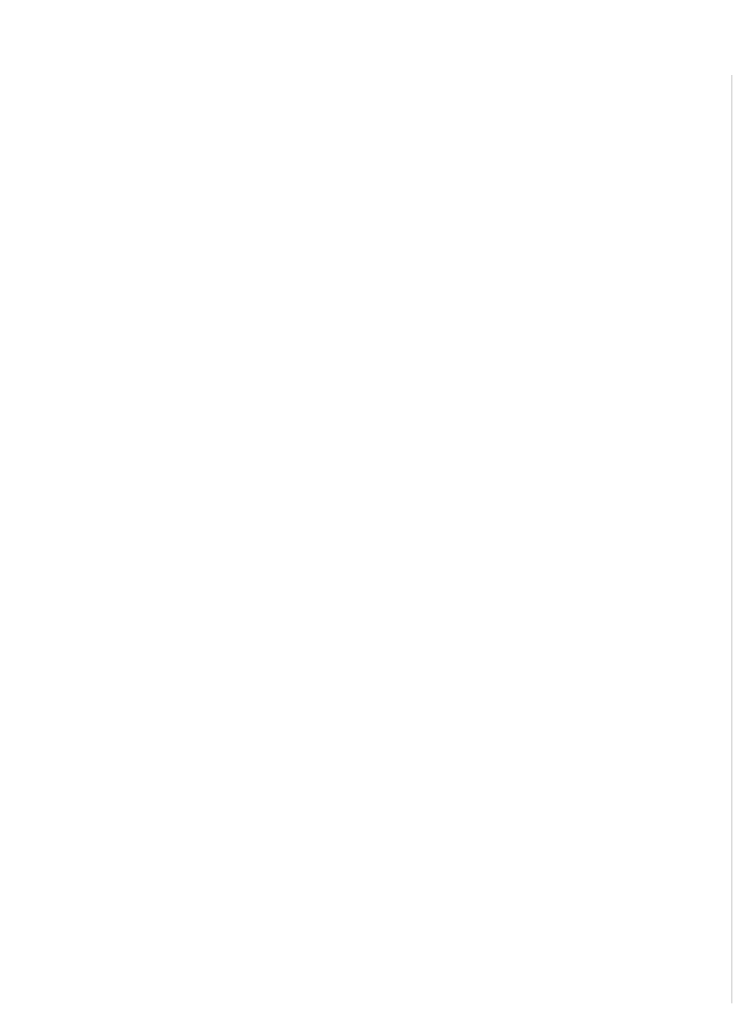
# Model space of a CAD drawing. Header units: millimetres. Extents: x -16329 to 169533, y -50079 to -15666.
# Tile 13 of 13: x 161663 to 169533, y -33679 to -22809. Entities that reach past the tile are written whole.
import ezdxf

# ---------------------------------------------------------------- set-up
doc = ezdxf.new("R2010")
doc.units = ezdxf.units.MM
doc.header["$LTSCALE"] = 10
for name, color, linetype in [('Nowe_A-Wentylacja-Mechaniczna-0-5', 7, 'Continuous'), ('Nowe_A-Ściany-Działowe', 7, 'Continuous'), ('Nowe_A-Ściany-Konstrukcyjne', 7, 'Continuous'), ('Nowe_A-Ściany-Wewnętrzne', 7, 'Continuous'), ('Nowe_A-Ściany-Zewnętrzne', 7, 'Continuous')]:
    doc.layers.add(name, color=color, linetype=linetype)
pattern_1 = [(0, (-167137.645, 36065.26), (0, 86.60254), [0, -50]), (0, (-167112.645, 36108.56), (0, 86.60254), [0, -50])]
pattern_2 = [(0, (-167137.645, 36065.257), (0, 37.5), [0, -37.5])]

msp = doc.modelspace()

# ---------------------------------------------------------------- hatches: boundary and pattern name
at = {"layer": 'Nowe_A-Wentylacja-Mechaniczna-0-5', "linetype": 'Continuous', "lineweight": 0, "true_color": 0x000000}
h = msp.add_hatch(dxfattribs=at)
h.set_pattern_fill('Gips', color=18, style=0, pattern_type=2)
h.set_pattern_definition(pattern_2)
h.paths.add_polyline_path([(167743.21, -29764.27), (167768.21, -29764.27), (167768.21, -29739.27)])
h = msp.add_hatch(dxfattribs=at)
h.set_pattern_fill('Gips', color=18, style=0, pattern_type=2)
h.set_pattern_definition(pattern_2)
h.paths.add_polyline_path([(167743.21, -29764.27), (167768.21, -29739.27), (167743.21, -29739.27)])
h = msp.add_hatch(dxfattribs=at)
h.set_pattern_fill('Gips', color=18, style=0, pattern_type=2)
h.set_pattern_definition(pattern_2)
h.paths.add_polyline_path([(167743.21, -29764.27), (167743.21, -30124.27), (167768.21, -30124.27), (167768.21, -29764.27)])
at = {"layer": 'Nowe_A-Ściany-Działowe', "linetype": 'Continuous', "lineweight": 0, "true_color": 0x000000}
h = msp.add_hatch(dxfattribs=at)
h.set_pattern_fill('Tynk', color=18, style=0, pattern_type=2)
h.set_pattern_definition(pattern_1)
h.paths.add_polyline_path([(164993.1, -23879.15), (165003.1, -23879.15), (165003.1, -23869.15), (164993.1, -23869.15)])
h = msp.add_hatch(dxfattribs=at)
h.set_pattern_fill('Tynk', color=18, style=0, pattern_type=2)
h.set_pattern_definition(pattern_1)
h.paths.add_polyline_path([(165003.1, -26794.15), (165003.1, -23879.15), (164993.1, -23879.15), (164993.1, -26794.15)])
h = msp.add_hatch(dxfattribs=at)
h.set_pattern_fill('Tynk', color=18, style=0, pattern_type=2)
h.set_pattern_definition(pattern_1)
h.paths.add_polyline_path([(165253.1, -23879.15), (165263.1, -23879.15), (165263.1, -23869.15), (165253.1, -23869.15)])
h = msp.add_hatch(dxfattribs=at)
h.set_pattern_fill('Tynk', color=18, style=0, pattern_type=2)
h.set_pattern_definition(pattern_1)
h.paths.add_polyline_path([(164993.1, -26794.15), (162433.36, -26794.15), (162433.36, -26804.15), (164993.1, -26804.15)])
h = msp.add_hatch(dxfattribs=at)
h.set_pattern_fill('Tynk', color=18, style=0, pattern_type=2)
h.set_pattern_definition(pattern_1)
h.paths.add_polyline_path([(164993.1, -26794.15), (165003.1, -26804.15), (165003.1, -26794.15)])
h = msp.add_hatch(dxfattribs=at)
h.set_pattern_fill('Tynk', color=18, style=0, pattern_type=2)
h.set_pattern_definition(pattern_1)
h.paths.add_polyline_path([(164993.1, -26804.15), (165003.1, -26804.15), (164993.1, -26794.15)])
h = msp.add_hatch(dxfattribs=at)
h.set_pattern_fill('Tynk', color=18, style=0, pattern_type=2)
h.set_pattern_definition(pattern_1)
h.paths.add_polyline_path([(169063.36, -26929.15), (169063.36, -26939.15), (169073.36, -26939.15), (169073.36, -26929.15)])
h = msp.add_hatch(dxfattribs=at)
h.set_pattern_fill('Tynk', color=18, style=0, pattern_type=2)
h.set_pattern_definition(pattern_1)
h.paths.add_polyline_path([(165253.1, -27054.15), (162433.36, -27054.15), (162433.36, -27064.15), (165253.1, -27064.15)])
h = msp.add_hatch(dxfattribs=at)
h.set_pattern_fill('Tynk', color=18, style=0, pattern_type=2)
h.set_pattern_definition(pattern_1)
h.paths.add_polyline_path([(165253.1, -27054.15), (165263.1, -27064.15), (165263.1, -27054.15)])
h = msp.add_hatch(dxfattribs=at)
h.set_pattern_fill('Tynk', color=18, style=0, pattern_type=2)
h.set_pattern_definition(pattern_1)
h.paths.add_polyline_path([(165253.1, -27054.15), (165253.1, -27064.15), (165263.1, -27064.15)])
h = msp.add_hatch(dxfattribs=at)
h.set_pattern_fill('Tynk', color=18, style=0, pattern_type=2)
h.set_pattern_definition(pattern_1)
h.paths.add_polyline_path([(165263.1, -27054.15), (165263.1, -27064.15), (165558.2, -27064.15), (165558.2, -27054.15)])
h = msp.add_hatch(dxfattribs=at)
h.set_pattern_fill('Tynk', color=18, style=0, pattern_type=2)
h.set_pattern_definition(pattern_1)
h.paths.add_polyline_path([(166578.2, -27054.15), (166578.2, -27064.15), (166658.2, -27064.15), (166658.2, -27054.15)])
h = msp.add_hatch(dxfattribs=at)
h.set_pattern_fill('Tynk', color=18, style=0, pattern_type=2)
h.set_pattern_definition(pattern_1)
h.paths.add_polyline_path([(166658.2, -27064.15), (166668.2, -27064.15), (166668.2, -27054.15), (166658.2, -27054.15)])
h = msp.add_hatch(dxfattribs=at)
h.set_pattern_fill('Tynk', color=18, style=0, pattern_type=2)
h.set_pattern_definition(pattern_1)
h.paths.add_polyline_path([(166783.2, -27064.15), (166793.2, -27064.15), (166793.2, -27054.15), (166783.2, -27054.15)])
h = msp.add_hatch(dxfattribs=at)
h.set_pattern_fill('Tynk', color=18, style=0, pattern_type=2)
h.set_pattern_definition(pattern_1)
h.paths.add_polyline_path([(166793.2, -27064.15), (169063.36, -27064.15), (169063.36, -27054.15), (166793.2, -27054.15)])
h = msp.add_hatch(dxfattribs=at)
h.set_pattern_fill('Tynk', color=18, style=0, pattern_type=2)
h.set_pattern_definition(pattern_1)
h.paths.add_polyline_path([(164233.36, -28783.65), (162433.36, -28783.65), (162433.36, -28793.65), (164233.36, -28793.65)])
h = msp.add_hatch(dxfattribs=at)
h.set_pattern_fill('Tynk', color=18, style=0, pattern_type=2)
h.set_pattern_definition(pattern_1)
h.paths.add_polyline_path([(162433.36, -28918.65), (164233.36, -28918.65), (164233.36, -28908.65), (162433.36, -28908.65)])
h = msp.add_hatch(dxfattribs=at)
h.set_pattern_fill('Tynk', color=18, style=0, pattern_type=2)
h.set_pattern_definition(pattern_1)
h.paths.add_polyline_path([(166793.2, -30124.27), (166783.2, -30134.27), (166793.2, -30134.27)])
h = msp.add_hatch(dxfattribs=at)
h.set_pattern_fill('Tynk', color=18, style=0, pattern_type=2)
h.set_pattern_definition(pattern_1)
h.paths.add_polyline_path([(166793.2, -30134.27), (169063.36, -30134.27), (169063.36, -30124.27), (166793.2, -30124.27)])
h = msp.add_hatch(dxfattribs=at)
h.set_pattern_fill('Tynk', color=18, style=0, pattern_type=2)
h.set_pattern_definition(pattern_1)
h.paths.add_polyline_path([(166668.2, -30249.27), (166658.2, -30249.27), (166658.2, -30259.27)])
h = msp.add_hatch(dxfattribs=at)
h.set_pattern_fill('Tynk', color=18, style=0, pattern_type=2)
h.set_pattern_definition(pattern_1)
h.paths.add_polyline_path([(166658.2, -30259.27), (169063.36, -30259.27), (169063.36, -30249.27), (166668.2, -30249.27)])
h = msp.add_hatch(dxfattribs=at)
h.set_pattern_fill('Tynk', color=18, style=0, pattern_type=2)
h.set_pattern_definition(pattern_1)
h.paths.add_polyline_path([(169063.36, -30249.27), (169063.36, -30259.27), (169073.36, -30259.27), (169073.36, -30249.27)])
at = {"layer": 'Nowe_A-Ściany-Konstrukcyjne', "linetype": 'Continuous', "lineweight": 0, "true_color": 0x000000}
h = msp.add_hatch(dxfattribs=at)
h.set_pattern_fill('Tynk', color=18, style=0, pattern_type=2)
h.set_pattern_definition(pattern_1)
h.paths.add_polyline_path([(162038.36, -30949.15), (162163.36, -30949.15), (162163.36, -30939.15), (162038.36, -30939.15)])
h = msp.add_hatch(dxfattribs=at)
h.set_pattern_fill('Tynk', color=18, style=0, pattern_type=2)
h.set_pattern_definition(pattern_1)
h.paths.add_polyline_path([(162163.36, -31199.15), (162038.36, -31199.15), (162038.36, -31209.15), (162163.36, -31209.15)])
at = {"layer": 'Nowe_A-Ściany-Wewnętrzne', "linetype": 'Continuous', "lineweight": 0, "true_color": 0x000000}
h = msp.add_hatch(dxfattribs=at)
h.set_pattern_fill('Tynk', color=18, style=0, pattern_type=2)
h.set_pattern_definition(pattern_1)
h.paths.add_polyline_path([(161663.36, -22809.15), (161663.36, -22819.15), (162623.36, -22819.15), (162623.36, -22809.15)])
h = msp.add_hatch(dxfattribs=at)
h.set_pattern_fill('Tynk', color=18, style=0, pattern_type=2)
h.set_pattern_definition(pattern_1)
h.paths.add_polyline_path([(162623.36, -22819.15), (162633.36, -22819.15), (162633.36, -22809.15)])
h = msp.add_hatch(dxfattribs=at)
h.set_pattern_fill('Tynk', color=18, style=0, pattern_type=2)
h.set_pattern_definition(pattern_1)
h.paths.add_polyline_path([(162623.36, -22809.15), (162623.36, -22819.15), (162633.36, -22809.15)])
h = msp.add_hatch(dxfattribs=at)
h.set_pattern_fill('Tynk', color=18, style=0, pattern_type=2)
h.set_pattern_definition(pattern_1)
h.paths.add_polyline_path([(161663.36, -23269.15), (161663.36, -23279.15), (162163.36, -23279.15), (162163.36, -23269.15)])
h = msp.add_hatch(dxfattribs=at)
h.set_pattern_fill('Tynk', color=18, style=0, pattern_type=2)
h.set_pattern_definition(pattern_1)
h.paths.add_polyline_path([(162163.36, -23279.15), (162173.36, -23279.15), (162173.36, -23269.15)])
h = msp.add_hatch(dxfattribs=at)
h.set_pattern_fill('Tynk', color=18, style=0, pattern_type=2)
h.set_pattern_definition(pattern_1)
h.paths.add_polyline_path([(162163.36, -23279.15), (162173.36, -23269.15), (162163.36, -23269.15)])
h = msp.add_hatch(dxfattribs=at)
h.set_pattern_fill('Tynk', color=18, style=0, pattern_type=2)
h.set_pattern_definition(pattern_1)
h.paths.add_polyline_path([(162633.36, -23409.15), (162623.36, -23409.15), (162623.36, -23419.15)])
h = msp.add_hatch(dxfattribs=at)
h.set_pattern_fill('Tynk', color=18, style=0, pattern_type=2)
h.set_pattern_definition(pattern_1)
h.paths.add_polyline_path([(162633.36, -23409.15), (162623.36, -23419.15), (162633.36, -23419.15)])
h = msp.add_hatch(dxfattribs=at)
h.set_pattern_fill('Tynk', color=18, style=0, pattern_type=2)
h.set_pattern_definition(pattern_1)
h.paths.add_polyline_path([(162633.36, -23419.15), (163658.61, -23419.15), (163658.61, -23409.15), (162633.36, -23409.15)])
h = msp.add_hatch(dxfattribs=at)
h.set_pattern_fill('Tynk', color=18, style=0, pattern_type=2)
h.set_pattern_definition(pattern_1)
h.paths.add_polyline_path([(164848.61, -23409.15), (164848.61, -23619.15), (164858.61, -23619.15), (164858.61, -23419.15), (164858.61, -23409.15)])
h = msp.add_hatch(dxfattribs=at)
h.set_pattern_fill('Tynk', color=18, style=0, pattern_type=2)
h.set_pattern_definition(pattern_1)
h.paths.add_polyline_path([(164858.61, -23409.15), (164858.61, -23419.15), (166799.08, -23419.15), (166799.08, -23409.15)])
h = msp.add_hatch(dxfattribs=at)
h.set_pattern_fill('Tynk', color=18, style=0, pattern_type=2)
h.set_pattern_definition(pattern_1)
h.paths.add_polyline_path([(168299.08, -23419.15), (169523.36, -23419.15), (169523.36, -23409.15), (168299.08, -23409.15)])
h = msp.add_hatch(dxfattribs=at)
h.set_pattern_fill('Tynk', color=18, style=0, pattern_type=2)
h.set_pattern_definition(pattern_1)
h.paths.add_polyline_path([(164858.61, -23879.15), (164858.61, -23869.15), (164858.61, -23679.15), (164848.61, -23679.15), (164848.61, -23879.15)])
h = msp.add_hatch(dxfattribs=at)
h.set_pattern_fill('Tynk', color=18, style=0, pattern_type=2)
h.set_pattern_definition(pattern_1)
h.paths.add_polyline_path([(162173.36, -23869.15), (162163.36, -23879.15), (162173.36, -23879.15)])
h = msp.add_hatch(dxfattribs=at)
h.set_pattern_fill('Tynk', color=18, style=0, pattern_type=2)
h.set_pattern_definition(pattern_1)
h.paths.add_polyline_path([(162173.36, -23869.15), (162163.36, -23869.15), (162163.36, -23879.15)])
h = msp.add_hatch(dxfattribs=at)
h.set_pattern_fill('Tynk', color=18, style=0, pattern_type=2)
h.set_pattern_definition(pattern_1)
h.paths.add_polyline_path([(162173.36, -23879.15), (162163.36, -23879.15), (162163.36, -24756.84), (162173.36, -24756.84)])
h = msp.add_hatch(dxfattribs=at)
h.set_pattern_fill('Tynk', color=18, style=0, pattern_type=2)
h.set_pattern_definition(pattern_1)
h.paths.add_polyline_path([(162423.36, -23879.15), (162433.36, -23879.15), (162433.36, -23869.15), (162423.36, -23869.15)])
h = msp.add_hatch(dxfattribs=at)
h.set_pattern_fill('Tynk', color=18, style=0, pattern_type=2)
h.set_pattern_definition(pattern_1)
h.paths.add_polyline_path([(162423.36, -23879.15), (162423.36, -24756.84), (162433.36, -24756.84), (162433.36, -23879.15)])
h = msp.add_hatch(dxfattribs=at)
h.set_pattern_fill('Tynk', color=18, style=0, pattern_type=2)
h.set_pattern_definition(pattern_1)
h.paths.add_polyline_path([(162433.36, -23869.15), (162433.36, -23879.15), (163658.61, -23879.15), (163658.61, -23869.15)])
h = msp.add_hatch(dxfattribs=at)
h.set_pattern_fill('Tynk', color=18, style=0, pattern_type=2)
h.set_pattern_definition(pattern_1)
h.paths.add_polyline_path([(164858.61, -23879.15), (164963.1, -23879.15), (164963.1, -23869.15), (164858.61, -23869.15)])
h = msp.add_hatch(dxfattribs=at)
h.set_pattern_fill('Tynk', color=18, style=0, pattern_type=2)
h.set_pattern_definition(pattern_1)
h.paths.add_polyline_path([(166799.08, -23869.15), (165263.1, -23869.15), (165263.1, -23879.15), (166799.08, -23879.15)])
h = msp.add_hatch(dxfattribs=at)
h.set_pattern_fill('Tynk', color=18, style=0, pattern_type=2)
h.set_pattern_definition(pattern_1)
h.paths.add_polyline_path([(169063.36, -23869.15), (168299.08, -23869.15), (168299.08, -23879.15), (169063.36, -23879.15)])
h = msp.add_hatch(dxfattribs=at)
h.set_pattern_fill('Tynk', color=18, style=0, pattern_type=2)
h.set_pattern_definition(pattern_1)
h.paths.add_polyline_path([(162163.36, -24756.84), (162163.36, -24766.84), (162433.36, -24766.84), (162433.36, -24756.84), (162173.36, -24756.84)])
h = msp.add_hatch(dxfattribs=at)
h.set_pattern_fill('Tynk', color=18, style=0, pattern_type=2)
h.set_pattern_definition(pattern_1)
h.paths.add_polyline_path([(162163.36, -25946.84), (162163.36, -25956.84), (162173.36, -25956.84), (162433.36, -25956.84), (162433.36, -25946.84)])
h = msp.add_hatch(dxfattribs=at)
h.set_pattern_fill('Tynk', color=18, style=0, pattern_type=2)
h.set_pattern_definition(pattern_1)
h.paths.add_polyline_path([(162163.36, -26794.15), (162173.36, -26794.15), (162173.36, -25956.84), (162163.36, -25956.84)])
h = msp.add_hatch(dxfattribs=at)
h.set_pattern_fill('Tynk', color=18, style=0, pattern_type=2)
h.set_pattern_definition(pattern_1)
h.paths.add_polyline_path([(162423.36, -25956.84), (162423.36, -26794.15), (162433.36, -26794.15), (162433.36, -25956.84)])
h = msp.add_hatch(dxfattribs=at)
h.set_pattern_fill('Tynk', color=18, style=0, pattern_type=2)
h.set_pattern_definition(pattern_1)
h.paths.add_polyline_path([(161973.36, -26794.15), (161973.36, -26804.15), (162163.36, -26804.15), (162163.36, -26794.15)])
h = msp.add_hatch(dxfattribs=at)
h.set_pattern_fill('Tynk', color=18, style=0, pattern_type=2)
h.set_pattern_definition(pattern_1)
h.paths.add_polyline_path([(162173.36, -26804.15), (162173.36, -26794.15), (162163.36, -26794.15), (162163.36, -26804.15)])
h = msp.add_hatch(dxfattribs=at)
h.set_pattern_fill('Tynk', color=18, style=0, pattern_type=2)
h.set_pattern_definition(pattern_1)
h.paths.add_polyline_path([(162433.36, -26804.15), (162433.36, -26794.15), (162423.36, -26794.15), (162423.36, -26804.15)])
h = msp.add_hatch(dxfattribs=at)
h.set_pattern_fill('Gips', color=18, style=0, pattern_type=2)
h.set_pattern_definition(pattern_2)
h.paths.add_polyline_path([(164950.6, -26751.65), (162433.36, -26751.65), (162433.36, -26764.15), (164950.6, -26764.15)])
h = msp.add_hatch(dxfattribs=at)
h.set_pattern_fill('Gips', color=18, style=0, pattern_type=2)
h.set_pattern_definition(pattern_2)
h.paths.add_polyline_path([(164963.1, -26751.65), (164950.6, -26751.65), (164963.1, -26764.15)])
h = msp.add_hatch(dxfattribs=at)
h.set_pattern_fill('Gips', color=18, style=0, pattern_type=2)
h.set_pattern_definition(pattern_2)
h.paths.add_polyline_path([(164950.6, -26751.65), (164950.6, -26764.15), (164963.1, -26764.15)])
h = msp.add_hatch(dxfattribs=at)
h.set_pattern_fill('Tynk', color=18, style=0, pattern_type=2)
h.set_pattern_definition(pattern_1)
h.paths.add_polyline_path([(162163.36, -27054.15), (161973.36, -27054.15), (161973.36, -27064.15), (162163.36, -27064.15)])
h = msp.add_hatch(dxfattribs=at)
h.set_pattern_fill('Tynk', color=18, style=0, pattern_type=2)
h.set_pattern_definition(pattern_1)
h.paths.add_polyline_path([(162173.36, -27064.15), (162173.36, -27054.15), (162163.36, -27054.15), (162163.36, -27064.15)])
h = msp.add_hatch(dxfattribs=at)
h.set_pattern_fill('Tynk', color=18, style=0, pattern_type=2)
h.set_pattern_definition(pattern_1)
h.paths.add_polyline_path([(162163.36, -27154.15), (162173.36, -27154.15), (162173.36, -27064.15), (162163.36, -27064.15)])
h = msp.add_hatch(dxfattribs=at)
h.set_pattern_fill('Tynk', color=18, style=0, pattern_type=2)
h.set_pattern_definition(pattern_1)
h.paths.add_polyline_path([(162433.36, -27064.15), (162433.36, -27054.15), (162423.36, -27054.15), (162423.36, -27064.15)])
h = msp.add_hatch(dxfattribs=at)
h.set_pattern_fill('Tynk', color=18, style=0, pattern_type=2)
h.set_pattern_definition(pattern_1)
h.paths.add_polyline_path([(162423.36, -27064.15), (162423.36, -27154.15), (162433.36, -27154.15), (162433.36, -27064.15)])
h = msp.add_hatch(dxfattribs=at)
h.set_pattern_fill('Tynk', color=18, style=0, pattern_type=2)
h.set_pattern_definition(pattern_1)
h.paths.add_polyline_path([(162163.36, -30939.15), (162173.36, -30939.15), (162173.36, -28154.15), (162163.36, -28154.15)])
h = msp.add_hatch(dxfattribs=at)
h.set_pattern_fill('Tynk', color=18, style=0, pattern_type=2)
h.set_pattern_definition(pattern_1)
h.paths.add_polyline_path([(162423.36, -28783.65), (162433.36, -28783.65), (162433.36, -28154.15), (162423.36, -28154.15)])
h = msp.add_hatch(dxfattribs=at)
h.set_pattern_fill('Tynk', color=18, style=0, pattern_type=2)
h.set_pattern_definition(pattern_1)
h.paths.add_polyline_path([(162433.36, -28793.65), (162433.36, -28783.65), (162423.36, -28783.65), (162423.36, -28793.65)])
h = msp.add_hatch(dxfattribs=at)
h.set_pattern_fill('Tynk', color=18, style=0, pattern_type=2)
h.set_pattern_definition(pattern_1)
h.paths.add_polyline_path([(162423.36, -28908.65), (162423.36, -33209.15), (162433.36, -33209.15), (162433.36, -28908.65)])
h = msp.add_hatch(dxfattribs=at)
h.set_pattern_fill('Tynk', color=18, style=0, pattern_type=2)
h.set_pattern_definition(pattern_1)
h.paths.add_polyline_path([(162173.36, -30949.15), (162173.36, -30939.15), (162163.36, -30939.15), (162163.36, -30949.15)])
h = msp.add_hatch(dxfattribs=at)
h.set_pattern_fill('Tynk', color=18, style=0, pattern_type=2)
h.set_pattern_definition(pattern_1)
h.paths.add_polyline_path([(162173.36, -31209.15), (162173.36, -31199.15), (162163.36, -31199.15), (162163.36, -31209.15)])
h = msp.add_hatch(dxfattribs=at)
h.set_pattern_fill('Tynk', color=18, style=0, pattern_type=2)
h.set_pattern_definition(pattern_1)
h.paths.add_polyline_path([(162163.36, -31209.15), (162163.36, -33209.15), (162173.36, -33209.15), (162173.36, -31209.15)])
h = msp.add_hatch(dxfattribs=at)
h.set_pattern_fill('Tynk', color=18, style=0, pattern_type=2)
h.set_pattern_definition(pattern_1)
h.paths.add_polyline_path([(162173.36, -33209.15), (162163.36, -33209.15), (162163.36, -33394.15), (162173.36, -33394.15), (162173.36, -33219.15)])
h = msp.add_hatch(dxfattribs=at)
h.set_pattern_fill('Tynk', color=18, style=0, pattern_type=2)
h.set_pattern_definition(pattern_1)
h.paths.add_polyline_path([(162433.36, -33209.15), (162423.36, -33209.15), (162423.36, -33219.15), (162433.36, -33219.15)])
h = msp.add_hatch(dxfattribs=at)
h.set_pattern_fill('Tynk', color=18, style=0, pattern_type=2)
h.set_pattern_definition(pattern_1)
h.paths.add_polyline_path([(165373.36, -33209.15), (165363.36, -33209.15), (165363.36, -33219.15), (165363.36, -33354.15), (165373.36, -33354.15)])
h = msp.add_hatch(dxfattribs=at)
h.set_pattern_fill('Tynk', color=18, style=0, pattern_type=2)
h.set_pattern_definition(pattern_1)
h.paths.add_polyline_path([(162163.36, -33679.15), (162173.36, -33679.15), (162173.36, -33669.15), (162173.36, -33469.15), (162163.36, -33469.15)])
h = msp.add_hatch(dxfattribs=at)
h.set_pattern_fill('Tynk', color=18, style=0, pattern_type=2)
h.set_pattern_definition(pattern_1)
h.paths.add_polyline_path([(165363.36, -33679.15), (165373.36, -33679.15), (165373.36, -33469.15), (165363.36, -33469.15), (165363.36, -33669.15)])
h = msp.add_hatch(dxfattribs=at)
h.set_pattern_fill('Tynk', color=18, style=0, pattern_type=2)
h.set_pattern_definition(pattern_1)
h.paths.add_polyline_path([(162173.36, -33669.15), (162173.36, -33679.15), (162853.71, -33679.15), (162853.71, -33669.15)])
h = msp.add_hatch(dxfattribs=at)
h.set_pattern_fill('Tynk', color=18, style=0, pattern_type=2)
h.set_pattern_definition(pattern_1)
h.paths.add_polyline_path([(162853.71, -33669.15), (162853.71, -33679.15), (165363.36, -33679.15), (165363.36, -33669.15)])
h = msp.add_hatch(dxfattribs=at)
h.set_pattern_fill('Tynk', color=18, style=0, pattern_type=2)
h.set_pattern_definition(pattern_1)
h.paths.add_polyline_path([(169523.36, -33669.15), (167163.36, -33669.15), (167163.36, -33679.15), (169523.36, -33679.15)])
at = {"layer": 'Nowe_A-Ściany-Zewnętrzne', "linetype": 'Continuous', "lineweight": 0, "true_color": 0x000000}
h = msp.add_hatch(dxfattribs=at)
h.set_pattern_fill('Tynk', color=18, style=0, pattern_type=2)
h.set_pattern_definition(pattern_1)
h.paths.add_polyline_path([(162623.36, -22819.15), (162623.36, -23409.15), (162633.36, -23409.15), (162633.36, -22819.15)])
h = msp.add_hatch(dxfattribs=at)
h.set_pattern_fill('Tynk', color=18, style=0, pattern_type=2)
h.set_pattern_definition(pattern_1)
h.paths.add_polyline_path([(162163.36, -23869.15), (162173.36, -23869.15), (162173.36, -23279.15), (162163.36, -23279.15)])
h = msp.add_hatch(dxfattribs=at)
h.set_pattern_fill('Tynk', color=18, style=0, pattern_type=2)
h.set_pattern_definition(pattern_1)
h.paths.add_polyline_path([(169523.36, -23419.15), (169533.36, -23409.15), (169523.36, -23409.15)])
h = msp.add_hatch(dxfattribs=at)
h.set_pattern_fill('Tynk', color=18, style=0, pattern_type=2)
h.set_pattern_definition(pattern_1)
h.paths.add_polyline_path([(169523.36, -23419.15), (169533.36, -23419.15), (169533.36, -23409.15)])
h = msp.add_hatch(dxfattribs=at)
h.set_pattern_fill('Tynk', color=18, style=0, pattern_type=2)
h.set_pattern_definition(pattern_1)
h.paths.add_polyline_path([(169523.36, -23419.15), (169523.36, -33669.15), (169533.36, -33669.15), (169533.36, -23419.15)])
h = msp.add_hatch(dxfattribs=at)
h.set_pattern_fill('Tynk', color=18, style=0, pattern_type=2)
h.set_pattern_definition(pattern_1)
h.paths.add_polyline_path([(169063.36, -23879.15), (169073.36, -23869.15), (169063.36, -23869.15)])
h = msp.add_hatch(dxfattribs=at)
h.set_pattern_fill('Tynk', color=18, style=0, pattern_type=2)
h.set_pattern_definition(pattern_1)
h.paths.add_polyline_path([(169063.36, -23879.15), (169073.36, -23879.15), (169073.36, -23869.15)])
h = msp.add_hatch(dxfattribs=at)
h.set_pattern_fill('Tynk', color=18, style=0, pattern_type=2)
h.set_pattern_definition(pattern_1)
h.paths.add_polyline_path([(169063.36, -23879.15), (169063.36, -26929.15), (169073.36, -26929.15), (169073.36, -23879.15)])
h = msp.add_hatch(dxfattribs=at)
h.set_pattern_fill('Tynk', color=18, style=0, pattern_type=2)
h.set_pattern_definition(pattern_1)
h.paths.add_polyline_path([(169063.36, -27054.15), (169063.36, -27064.15), (169073.36, -27064.15), (169073.36, -27054.15)])
h = msp.add_hatch(dxfattribs=at)
h.set_pattern_fill('Tynk', color=18, style=0, pattern_type=2)
h.set_pattern_definition(pattern_1)
h.paths.add_polyline_path([(169063.36, -27064.15), (169063.36, -30124.27), (169073.36, -30124.27), (169073.36, -27064.15)])
h = msp.add_hatch(dxfattribs=at)
h.set_pattern_fill('Tynk', color=18, style=0, pattern_type=2)
h.set_pattern_definition(pattern_1)
h.paths.add_polyline_path([(169063.36, -30124.27), (169063.36, -30134.27), (169073.36, -30134.27), (169073.36, -30124.27)])
h = msp.add_hatch(dxfattribs=at)
h.set_pattern_fill('Tynk', color=18, style=0, pattern_type=2)
h.set_pattern_definition(pattern_1)
h.paths.add_polyline_path([(169063.36, -30259.27), (169063.36, -33209.15), (169073.36, -33209.15), (169073.36, -30259.27)])
h = msp.add_hatch(dxfattribs=at)
h.set_pattern_fill('Tynk', color=18, style=0, pattern_type=2)
h.set_pattern_definition(pattern_1)
h.paths.add_polyline_path([(169063.36, -33219.15), (169073.36, -33219.15), (169063.36, -33209.15)])
h = msp.add_hatch(dxfattribs=at)
h.set_pattern_fill('Tynk', color=18, style=0, pattern_type=2)
h.set_pattern_definition(pattern_1)
h.paths.add_polyline_path([(169063.36, -33209.15), (169073.36, -33219.15), (169073.36, -33209.15)])
h = msp.add_hatch(dxfattribs=at)
h.set_pattern_fill('Tynk', color=18, style=0, pattern_type=2)
h.set_pattern_definition(pattern_1)
h.paths.add_polyline_path([(169523.36, -33679.15), (169533.36, -33679.15), (169523.36, -33669.15)])
h = msp.add_hatch(dxfattribs=at)
h.set_pattern_fill('Tynk', color=18, style=0, pattern_type=2)
h.set_pattern_definition(pattern_1)
h.paths.add_polyline_path([(169523.36, -33669.15), (169533.36, -33679.15), (169533.36, -33669.15)])

doc.saveas('drawing.dxf')
